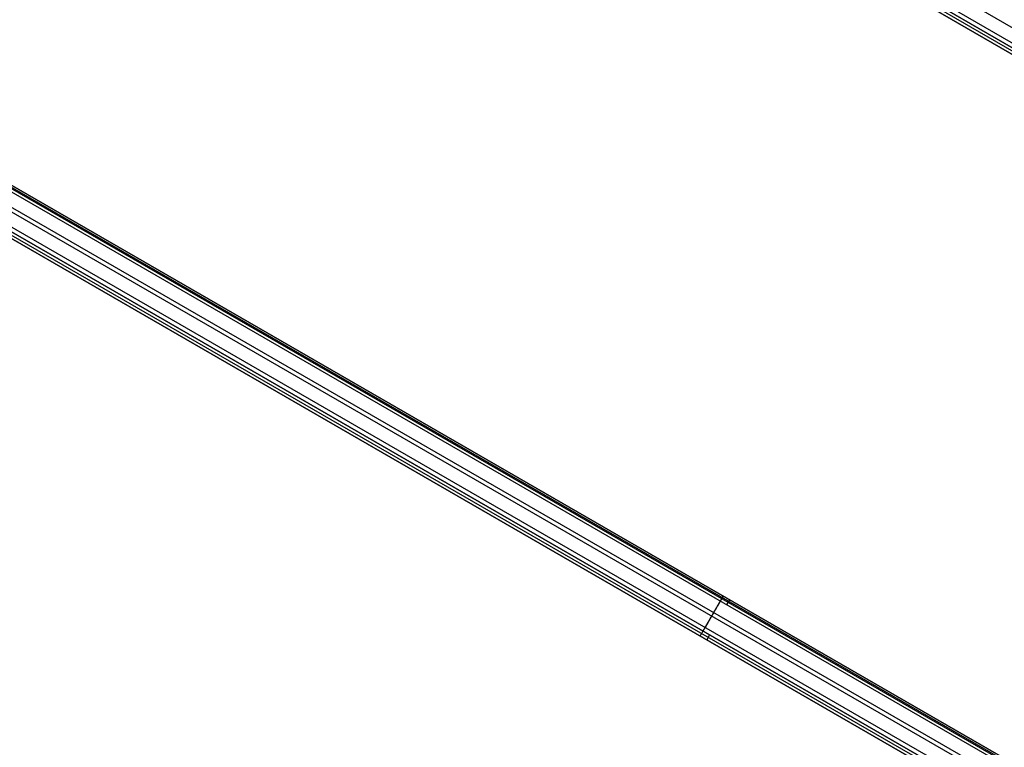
# Model space of a CAD drawing. Header units: millimetres. Extents: x -356 to 356, y -410 to 410.
# Tile 9 of 126: x -171 to -85, y -204 to -140. Entities that reach past the tile are written whole.
import ezdxf

# ---------------------------------------------------------------- set-up
doc = ezdxf.new("R2010")
doc.units = ezdxf.units.MM
doc.header["$MEASUREMENT"] = 0
doc.layers.add('1', color=7, linetype='Continuous')

msp = doc.modelspace()

# ---------------------------------------------------------------- linework, layer by layer
at = {"layer": '1', "color": 252, "extrusion": (-0.116707, -0.06831, 0.990814)}
for points in [[(-0.871, -455.333), (-0.871, -73.759)], [(0.129, -455.333), (0.129, -73.759)], [(0.129, -455.333), (0.129, -73.759)], [(1.129, -455.333), (1.129, -73.759)]]:
    msp.add_lwpolyline(points, dxfattribs=at)
at = {"layer": '1', "color": 252}
for points in [[(-3.396, -189.982), (-163.61, -97.482)], [(-3.271, -189.765), (-163.485, -97.265)], [(-163.485, -97.265), (-3.271, -189.765)], [(-2.912, -189.568), (-162.562, -97.394)], [(-3.82, -187.716), (-161.436, -96.716)], [(-3.82, -187.716), (-161.436, -96.716)], [(-163.735, -97.698), (-3.521, -190.198)], [(-163.735, -97.698), (-3.521, -190.198)], [(-4.57, -189.015), (-162.186, -98.015)], [(-4.82, -189.448), (-162.436, -98.448)], [(-1.412, -253.192), (-218.412, -127.907)], [(-2.162, -254.491), (-219.162, -129.206)], [(-2.162, -254.491), (-219.162, -129.206)], [(-2.204, -253.139), (-216.978, -129.139)], [(-2.204, -253.139), (-216.978, -129.139)], [(-2.204, -253.139), (-216.978, -129.139)], [(-2.204, -253.139), (-216.978, -129.139)], [(-2.079, -252.923), (-216.853, -128.923)], [(-216.728, -128.706), (-1.954, -252.706)], [(-216.728, -128.706), (-1.954, -252.706)], [(-1.954, -252.706), (-216.728, -128.706)], [(-2.912, -255.79), (-219.912, -130.505)], [(-2.954, -254.438), (-217.728, -130.438)], [(-2.954, -254.438), (-217.728, -130.438)], [(-220.027, -131.421), (-2.655, -256.921)], [(-220.027, -131.421), (-2.655, -256.921)], [(-2.53, -256.704), (-219.902, -131.204)], [(-2.405, -256.488), (-219.777, -130.988)], [(-219.777, -130.988), (-2.405, -256.488)], [(-3.704, -255.738), (-218.478, -131.738)], [(-3.954, -256.171), (-218.728, -132.171)], [(-109.591, -191.139), (-109.341, -190.706)], [(-111.091, -193.738), (-111.341, -194.171)]]:
    msp.add_lwpolyline(points, dxfattribs=at)
at = {"layer": '1', "color": 252, "extrusion": (0.866025, -0.5, 0)}
for points in [[(-222.977, -430), (-222.976, -429.948), (-222.973, -429.896), (-222.968, -429.844), (-222.962, -429.792), (-222.954, -429.741), (-222.944, -429.69), (-222.932, -429.639), (-222.919, -429.589), (-222.904, -429.539), (-222.887, -429.49), (-222.868, -429.441), (-222.848, -429.393), (-222.826, -429.346), (-222.803, -429.299), (-222.778, -429.254), (-222.751, -429.209), (-222.723, -429.165), (-222.693, -429.123), (-222.662, -429.081), (-222.629, -429.04), (-222.595, -429.001), (-222.56, -428.963), (-222.523, -428.926), (-222.485, -428.89), (-222.446, -428.856), (-222.406, -428.823), (-222.365, -428.791), (-222.322, -428.761), (-222.279, -428.732), (-222.234, -428.705), (-222.189, -428.68), (-222.142, -428.656), (-222.095, -428.634), (-222.048, -428.613), (-221.999, -428.594), (-221.95, -428.577), (-221.9, -428.561), (-221.85, -428.547), (-221.799, -428.535), (-221.748, -428.525), (-221.697, -428.516), (-221.645, -428.51), (-221.594, -428.505), (-221.542, -428.501), (-221.49, -428.5), (-221.437, -428.501), (-221.385, -428.503), (-221.334, -428.507), (-221.282, -428.513), (-221.23, -428.52), (-221.179, -428.53), (-221.128, -428.541), (-221.078, -428.554), (-221.028, -428.569), (-220.978, -428.585), (-220.93, -428.603), (-220.882, -428.623), (-220.834, -428.645), (-220.787, -428.668), (-220.742, -428.692), (-220.697, -428.719), (-220.653, -428.747), (-220.61, -428.776), (-220.568, -428.807), (-220.527, -428.839), (-220.487, -428.873), (-220.449, -428.908), (-220.411, -428.944), (-220.375, -428.982), (-220.341, -429.02), (-220.307, -429.06), (-220.275, -429.102), (-220.245, -429.144), (-220.216, -429.187), (-220.188, -429.231), (-220.163, -429.276), (-220.138, -429.322), (-220.116, -429.369), (-220.094, -429.417), (-220.075, -429.465), (-220.057, -429.514), (-220.041, -429.564), (-220.027, -429.614), (-220.015, -429.664), (-220.004, -429.715), (-219.995, -429.767), (-219.988, -429.818), (-219.982, -429.87), (-219.979, -429.922), (-219.977, -429.974), (-219.977, -430.026), (-219.979, -430.078), (-219.982, -430.13), (-219.988, -430.182), (-219.995, -430.233), (-220.004, -430.285), (-220.015, -430.336), (-220.027, -430.386), (-220.041, -430.436), (-220.057, -430.486), (-220.075, -430.535), (-220.094, -430.583), (-220.116, -430.631), (-220.138, -430.678), (-220.163, -430.724), (-220.188, -430.769), (-220.216, -430.813), (-220.245, -430.856), (-220.275, -430.898), (-220.307, -430.94), (-220.341, -430.98), (-220.375, -431.018), (-220.411, -431.056), (-220.449, -431.092), (-220.487, -431.127), (-220.527, -431.161), (-220.568, -431.193), (-220.61, -431.224), (-220.653, -431.253), (-220.697, -431.281), (-220.742, -431.308), (-220.787, -431.332), (-220.834, -431.355), (-220.882, -431.377), (-220.93, -431.397), (-220.978, -431.415), (-221.028, -431.431), (-221.078, -431.446), (-221.128, -431.459), (-221.179, -431.47), (-221.23, -431.48), (-221.282, -431.487), (-221.334, -431.493), (-221.385, -431.497), (-221.437, -431.499), (-221.49, -431.5), (-221.542, -431.499), (-221.594, -431.495), (-221.645, -431.49), (-221.697, -431.484), (-221.748, -431.475), (-221.799, -431.465), (-221.85, -431.453), (-221.9, -431.439), (-221.95, -431.423), (-221.999, -431.406), (-222.048, -431.387), (-222.095, -431.366), (-222.142, -431.344), (-222.189, -431.32), (-222.234, -431.295), (-222.279, -431.268), (-222.322, -431.239), (-222.365, -431.209), (-222.406, -431.177), (-222.446, -431.144), (-222.485, -431.11), (-222.523, -431.074), (-222.56, -431.037), (-222.595, -430.999), (-222.629, -430.96), (-222.662, -430.919), (-222.693, -430.877), (-222.723, -430.835), (-222.751, -430.791), (-222.778, -430.746), (-222.803, -430.701), (-222.826, -430.654), (-222.848, -430.607), (-222.868, -430.559), (-222.887, -430.51), (-222.904, -430.461), (-222.919, -430.411), (-222.932, -430.361), (-222.944, -430.31), (-222.954, -430.259), (-222.962, -430.208), (-222.968, -430.156), (-222.973, -430.104), (-222.976, -430.052), (-222.977, -430)], [(-223.827, -430), (-223.826, -429.931), (-223.822, -429.862), (-223.816, -429.793), (-223.808, -429.725), (-223.797, -429.656), (-223.784, -429.589), (-223.769, -429.521), (-223.751, -429.455), (-223.731, -429.389), (-223.709, -429.323), (-223.685, -429.259), (-223.658, -429.195), (-223.629, -429.132), (-223.598, -429.071), (-223.565, -429.01), (-223.53, -428.951), (-223.492, -428.892), (-223.453, -428.836), (-223.412, -428.78), (-223.369, -428.726), (-223.324, -428.674), (-223.277, -428.623), (-223.229, -428.574), (-223.179, -428.526), (-223.127, -428.48), (-223.074, -428.436), (-223.019, -428.394), (-222.963, -428.354), (-222.906, -428.316), (-222.847, -428.28), (-222.787, -428.245), (-222.726, -428.213), (-222.664, -428.183), (-222.6, -428.156), (-222.536, -428.13), (-222.471, -428.107), (-222.406, -428.085), (-222.339, -428.067), (-222.272, -428.05), (-222.204, -428.036), (-222.136, -428.024), (-222.068, -428.015), (-221.999, -428.007), (-221.931, -428.003), (-221.862, -428), (-221.792, -428), (-221.723, -428.003), (-221.655, -428.007), (-221.586, -428.015), (-221.518, -428.024), (-221.45, -428.036), (-221.382, -428.05), (-221.315, -428.067), (-221.249, -428.085), (-221.183, -428.107), (-221.118, -428.13), (-221.054, -428.156), (-220.99, -428.183), (-220.928, -428.213), (-220.867, -428.245), (-220.807, -428.28), (-220.748, -428.316), (-220.691, -428.354), (-220.635, -428.394), (-220.58, -428.436), (-220.527, -428.48), (-220.475, -428.526), (-220.425, -428.574), (-220.377, -428.623), (-220.33, -428.674), (-220.285, -428.726), (-220.242, -428.78), (-220.201, -428.836), (-220.162, -428.892), (-220.124, -428.951), (-220.089, -429.01), (-220.056, -429.071), (-220.025, -429.132), (-219.996, -429.195), (-219.97, -429.259), (-219.945, -429.323), (-219.923, -429.389), (-219.903, -429.455), (-219.885, -429.521), (-219.87, -429.589), (-219.857, -429.656), (-219.846, -429.725), (-219.838, -429.793), (-219.832, -429.862), (-219.828, -429.931), (-219.827, -430)], [(-223.327, -430), (-223.326, -429.948), (-223.323, -429.897), (-223.319, -429.845), (-223.313, -429.794), (-223.305, -429.742), (-223.295, -429.692), (-223.283, -429.641), (-223.27, -429.591), (-223.255, -429.541), (-223.239, -429.492), (-223.22, -429.444), (-223.2, -429.396), (-223.178, -429.349), (-223.155, -429.303), (-223.13, -429.257), (-223.104, -429.213), (-223.076, -429.169), (-223.047, -429.127), (-223.016, -429.085), (-222.983, -429.045), (-222.95, -429.005), (-222.915, -428.967), (-222.878, -428.93), (-222.841, -428.895), (-222.802, -428.86), (-222.762, -428.827), (-222.721, -428.796), (-222.679, -428.766), (-222.636, -428.737), (-222.592, -428.71), (-222.547, -428.684), (-222.501, -428.66), (-222.454, -428.638), (-222.407, -428.617), (-222.359, -428.597), (-222.31, -428.58), (-222.261, -428.564), (-222.211, -428.55), (-222.161, -428.538), (-222.11, -428.527), (-222.059, -428.518), (-222.008, -428.511), (-221.956, -428.506), (-221.905, -428.502), (-221.853, -428.5), (-221.801, -428.5), (-221.749, -428.502), (-221.698, -428.506), (-221.646, -428.511), (-221.595, -428.518), (-221.544, -428.527), (-221.493, -428.538), (-221.443, -428.55), (-221.393, -428.564), (-221.344, -428.58), (-221.295, -428.597), (-221.247, -428.617), (-221.2, -428.638), (-221.153, -428.66), (-221.107, -428.684), (-221.062, -428.71), (-221.018, -428.737), (-220.975, -428.766), (-220.933, -428.796), (-220.892, -428.827), (-220.852, -428.86), (-220.813, -428.895), (-220.776, -428.93), (-220.739, -428.967), (-220.704, -429.005), (-220.671, -429.045), (-220.638, -429.085), (-220.607, -429.127), (-220.578, -429.169), (-220.55, -429.213), (-220.524, -429.257), (-220.499, -429.303), (-220.476, -429.349), (-220.454, -429.396), (-220.434, -429.444), (-220.416, -429.492), (-220.399, -429.541), (-220.384, -429.591), (-220.371, -429.641), (-220.359, -429.692), (-220.349, -429.742), (-220.341, -429.794), (-220.335, -429.845), (-220.331, -429.897), (-220.328, -429.948), (-220.327, -430)]]:
    msp.add_lwpolyline(points, dxfattribs=at)
at = {"layer": '1', "color": 252, "extrusion": (1, 0, 0)}
for points in [[(-190.706, -435), (-190.706, -430)], [(-191.139, -435), (-191.139, -430)], [(-194.171, -503.5), (-194.171, -430)], [(-193.738, -503.5), (-193.738, -430)]]:
    msp.add_lwpolyline(points, dxfattribs=at)

doc.saveas('drawing.dxf')
